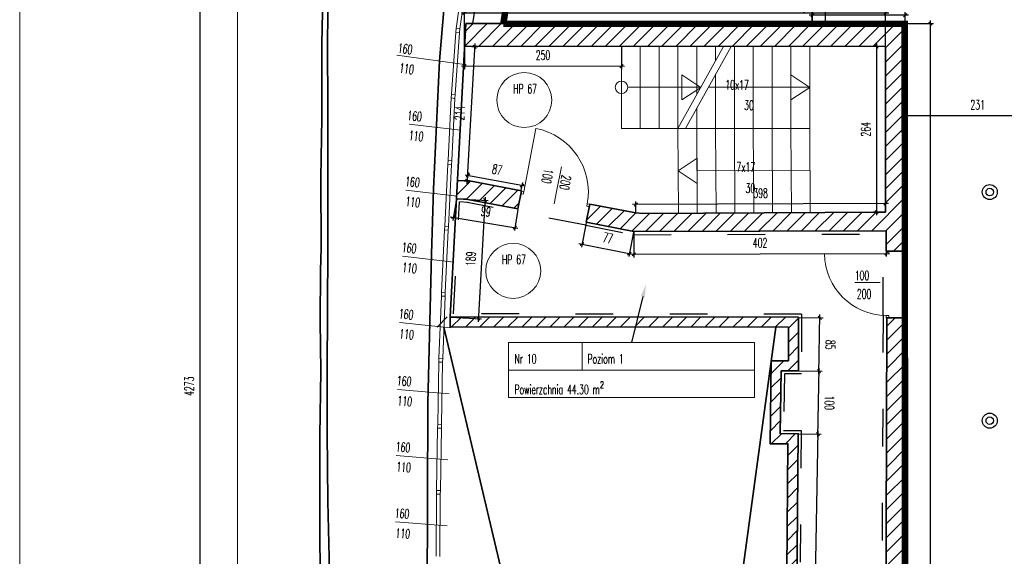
# Model space of a CAD drawing. Header units: millimetres. Extents: x 19887 to 192597, y -14203 to 39042.
# Tile 81 of 256: x 33942 to 36201, y -8652 to -7420. Entities that reach past the tile are written whole.
import ezdxf
from ezdxf import colors
from ezdxf.entities.mleader import LeaderData, LeaderLine
from ezdxf.math import Vec2, Vec3

# ---------------------------------------------------------------- set-up
doc = ezdxf.new("R2010")
doc.units = ezdxf.units.MM
doc.linetypes.add('ACAD_ISO03W100', pattern=[30, 12, -18])
doc.linetypes.add('DASHED2', pattern=[9.525, 6.35, -3.175])
doc.layers.get('Defpoints').update_dxf_attribs({"color": 4})
for name, color, linetype in [('A_DBA-RAMKI', 6, 'Continuous'), ('A_DBA_WPUSTY SAN', 150, 'Continuous'), ('Opis', 252, 'Continuous'), ('Sufit podwieszany', 252, 'Continuous'), ('Wymiarowanie', 3, 'Continuous'), ('Wypełnienie', 252, 'Continuous')]:
    doc.layers.add(name, color=color, linetype=linetype)
for name, color, linetype, lineweight in [('Basen_rzut_poziom_1_obrys', 252, 'Continuous', 35), ('Drzwi', 2, 'Continuous', 5), ('Kolobrzeg_rzut_hala_poziom_1', 252, 'Continuous', 35), ('Okna', 252, 'Continuous', 5), ('Schody', 252, 'Continuous', 5), ('Tabela', 1, 'Continuous', 0)]:
    doc.layers.add(name, color=color, linetype=linetype, lineweight=lineweight)
doc.styles.add('ROMANS', font='romans.shx', dxfattribs={"width": 0.6})
doc.styles.get("Standard").update_dxf_attribs({"font": 'arial.ttf'})
doc.dimstyles.new('000001FB70622F18', dxfattribs={"dimtxt": 20, "dimasz": 5, "dimexe": 5, "dimexo": 1, "dimgap": 20, "dimtad": 1, "dimtoh": 1, "dimdec": 0, "dimtxsty": 'Standard', "dimblk": 'OBLIQUE', "dimcen": 0, "dimdle": 5, "dimclrd": 252, "dimclre": 252, "dimclrt": 252, "dimadec": 0, "dimazin": 0, "dimtfac": 1, "dimtdec": 0, "dimtmove": 0, "dimatfit": 3, "dimldrblk": 'OBLIQUE', "dimfxl": 150, "dimfxlon": 1, "dimlwd": 25, "dimlwe": 25, "dimarcsym": 1})
pattern_1 = [(45, (-767.658, -5165.027), (-11.22532, 11.22532), [])]

# ---------------------------------------------------------------- blocks, each defined once
blk = doc.blocks.new('_Oblique')
at = {"color": 0, "linetype": 'ByBlock', "lineweight": -2}
blk.add_line((-0.5, -0.5), (0.5, 0.5), dxfattribs=at)
blk = doc.blocks.new('*D645')
at = {"layer": 'Defpoints', "color": 0}
for p in [(-189.6, -2122.3), (41.2, -2173.8), (-189.6, -2338.4)]:
    blk.add_point(p, dxfattribs=at)
at = {"layer": 'Wymiarowanie', "color": 252, "linetype": 'Continuous', "lineweight": 25}
for p, q in [((-189.6, -2272.3), (-189.6, -2117.3)), ((41.2, -2172.8), (41.2, -2117.3)), ((46.2, -2122.3), (-194.6, -2122.3))]:
    blk.add_line(p, q, dxfattribs=at)
at = {"layer": 'Wymiarowanie', "color": 252, "linetype": 'ByBlock', "lineweight": 25, "xscale": 5, "yscale": 5, "zscale": 5, "rotation": 180}
blk.add_blockref('_Oblique', (-189.6, -2122.3), dxfattribs=at)
at = {"layer": 'Wymiarowanie', "color": 252, "linetype": 'ByBlock', "lineweight": 25, "xscale": 5, "yscale": 5, "zscale": 5}
blk.add_blockref('_Oblique', (41.2, -2122.3), dxfattribs=at)
at = {"layer": 'Wymiarowanie', "color": 252, "insert": (-74.2, -2104.8), "char_height": 15, "attachment_point": 5, "style": 'ROMANS'}
blk.add_mtext('231', dxfattribs=at)
blk = doc.blocks.new('*D757')
at = {"layer": 'Defpoints', "color": 0}
for p in [(-360.4, -2629.1), (-328.6, -2629.7), (-363.9, -3067.5)]:
    blk.add_point(p, dxfattribs=at)
at = {"layer": 'Wymiarowanie', "color": 252, "linetype": 'Continuous', "lineweight": 25}
for p, q in [((-359.4, -2629.2), (-323.6, -2629.7)), ((-335.8, -3073), (-328.5, -2624.7)), ((-362.9, -3067.5), (-330.7, -3068.1))]:
    blk.add_line(p, q, dxfattribs=at)
at = {"layer": 'Wymiarowanie', "color": 252, "linetype": 'ByBlock', "lineweight": 25, "xscale": 5, "yscale": 5, "zscale": 5}
for p, rotation in [((-328.6, -2629.7), 89.07739313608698), ((-335.7, -3068), 269.077393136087)]:
    blk.add_blockref('_Oblique', p, dxfattribs=dict(at, rotation=rotation))
at = {"layer": 'Wymiarowanie', "color": 252, "insert": (-314.7, -2849.1), "char_height": 15, "attachment_point": 5, "rotation": 269.0774, "style": 'ROMANS'}
blk.add_mtext('438', dxfattribs=at)
blk = doc.blocks.new('*D759')
at = {"layer": 'Defpoints', "color": 0}
for p in [(-359.8, -2529), (-327, -2529.6), (-360.4, -2629.1)]:
    blk.add_point(p, dxfattribs=at)
at = {"layer": 'Wymiarowanie', "color": 252, "linetype": 'Continuous', "lineweight": 25}
for p, q in [((-328.7, -2634.6), (-326.9, -2524.6)), ((-358.8, -2529.1), (-322, -2529.7)), ((-359.4, -2629.2), (-323.6, -2629.7))]:
    blk.add_line(p, q, dxfattribs=at)
at = {"layer": 'Wymiarowanie', "color": 252, "linetype": 'ByBlock', "lineweight": 25, "xscale": 5, "yscale": 5, "zscale": 5}
for p, rotation in [((-327, -2529.6), 89.077393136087), ((-328.6, -2629.7), 269.077393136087)]:
    blk.add_blockref('_Oblique', p, dxfattribs=dict(at, rotation=rotation))
at = {"layer": 'Wymiarowanie', "color": 252, "insert": (-310.3, -2579.9), "char_height": 15, "attachment_point": 5, "rotation": 269.0774, "style": 'ROMANS'}
blk.add_mtext('100', dxfattribs=at)
blk = doc.blocks.new('*D760')
at = {"layer": 'Defpoints', "color": 0}
for p in [(-359.8, -2443.8), (-325.6, -2444.4), (-359.8, -2529)]:
    blk.add_point(p, dxfattribs=at)
at = {"layer": 'Wymiarowanie', "color": 252, "linetype": 'Continuous', "lineweight": 25}
for p, q in [((-358.8, -2443.8), (-320.6, -2444.4)), ((-327.1, -2534.6), (-325.6, -2439.4)), ((-358.8, -2529.1), (-322, -2529.7))]:
    blk.add_line(p, q, dxfattribs=at)
at = {"layer": 'Wymiarowanie', "color": 252, "linetype": 'ByBlock', "lineweight": 25, "xscale": 5, "yscale": 5, "zscale": 5}
for p, rotation in [((-325.6, -2444.4), 89.07739313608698), ((-327, -2529.6), 269.077393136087)]:
    blk.add_blockref('_Oblique', p, dxfattribs=dict(at, rotation=rotation))
at = {"layer": 'Wymiarowanie', "color": 252, "insert": (-308.8, -2487.3), "char_height": 15, "attachment_point": 5, "rotation": 269.0774, "style": 'ROMANS'}
blk.add_mtext('85', dxfattribs=at)
blk = doc.blocks.new('*D763')
at = {"layer": 'Defpoints', "color": 0}
for p in [(-904.7, -2254.5), (-915.1, -2443.2), (-869.7, -2445.7)]:
    blk.add_point(p, dxfattribs=at)
at = {"layer": 'Wymiarowanie', "color": 252, "linetype": 'Continuous', "lineweight": 25}
for p, q in [((-903.7, -2254.6), (-854.3, -2257.3)), ((-859, -2252.1), (-870, -2450.7)), ((-914.1, -2443.2), (-864.7, -2446))]:
    blk.add_line(p, q, dxfattribs=at)
at = {"layer": 'Wymiarowanie', "color": 252, "linetype": 'ByBlock', "lineweight": 25, "xscale": 5, "yscale": 5, "zscale": 5}
for p, rotation in [((-859.3, -2257), 86.83890435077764), ((-869.7, -2445.7), 266.8389043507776)]:
    blk.add_blockref('_Oblique', p, dxfattribs=dict(at, rotation=rotation))
at = {"layer": 'Wymiarowanie', "color": 252, "insert": (-881.9, -2350.4), "char_height": 15, "attachment_point": 5, "rotation": 86.8389, "style": 'ROMANS'}
blk.add_mtext('189', dxfattribs=at)
blk = doc.blocks.new('*D761')
at = {"layer": 'Defpoints', "color": 0}
for p in [(-904.7, -2254.5), (-806.6, -2270.8), (-811.6, -2300.5)]:
    blk.add_point(p, dxfattribs=at)
at = {"layer": 'Wymiarowanie', "color": 252, "linetype": 'Continuous', "lineweight": 25}
for p, q in [((-904.8, -2255.5), (-910.4, -2289.2)), ((-806.8, -2271.8), (-812.4, -2305.5)), ((-914.5, -2283.4), (-806.6, -2301.4))]:
    blk.add_line(p, q, dxfattribs=at)
at = {"layer": 'Wymiarowanie', "color": 252, "linetype": 'ByBlock', "lineweight": 25, "xscale": 5, "yscale": 5, "zscale": 5}
for p, rotation in [((-909.6, -2284.2), 170.5601139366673), ((-811.6, -2300.5), 350.5601139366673)]:
    blk.add_blockref('_Oblique', p, dxfattribs=dict(at, rotation=rotation))
at = {"layer": 'Wymiarowanie', "color": 252, "insert": (-857.7, -2275.1), "char_height": 15, "attachment_point": 5, "rotation": 350.5601, "style": 'ROMANS'}
blk.add_mtext('99', dxfattribs=at)
blk = doc.blocks.new('*D740')
at = {"layer": 'Defpoints', "color": 0}
for p in [(-697.7, -2292), (-622.1, -2307), (-629, -2342)]:
    blk.add_point(p, dxfattribs=at)
at = {"layer": 'Wymiarowanie', "color": 252, "linetype": 'Continuous', "lineweight": 25}
for p, q in [((-697.9, -2293), (-705.6, -2331.9)), ((-622.3, -2308), (-630, -2346.9)), ((-709.6, -2326), (-624.1, -2342.9))]:
    blk.add_line(p, q, dxfattribs=at)
at = {"layer": 'Wymiarowanie', "color": 252, "linetype": 'ByBlock', "lineweight": 25, "xscale": 5, "yscale": 5, "zscale": 5}
for p, rotation in [((-704.7, -2327), 168.7785241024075), ((-629, -2342), 348.7785241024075)]:
    blk.add_blockref('_Oblique', p, dxfattribs=dict(at, rotation=rotation))
at = {"layer": 'Wymiarowanie', "color": 252, "insert": (-663.4, -2317.3), "char_height": 15, "attachment_point": 5, "rotation": 348.7785, "style": 'ROMANS'}
blk.add_mtext('77', dxfattribs=at)
blk = doc.blocks.new('*D741')
at = {"layer": 'Defpoints', "color": 0}
for p in [(-219.9, -2305.7), (-622.1, -2307), (-219.8, -2341.8)]:
    blk.add_point(p, dxfattribs=at)
at = {"layer": 'Wymiarowanie', "color": 252, "linetype": 'Continuous', "lineweight": 25}
for p, q in [((-622.1, -2308), (-622, -2348.1)), ((-219.9, -2306.7), (-219.8, -2346.8)), ((-627, -2343.2), (-214.8, -2341.8))]:
    blk.add_line(p, q, dxfattribs=at)
at = {"layer": 'Wymiarowanie', "color": 252, "linetype": 'ByBlock', "lineweight": 25, "xscale": 5, "yscale": 5, "zscale": 5}
for p, rotation in [((-622, -2343.1), 180.1951234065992), ((-219.8, -2341.8), 0.1951234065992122)]:
    blk.add_blockref('_Oblique', p, dxfattribs=dict(at, rotation=rotation))
at = {"layer": 'Wymiarowanie', "color": 252, "insert": (-420.9, -2325), "char_height": 15, "attachment_point": 5, "rotation": 0.1951, "style": 'ROMANS'}
blk.add_mtext('402', dxfattribs=at)
blk = doc.blocks.new('*D762')
at = {"layer": 'Defpoints', "color": 0}
for p in [(-618.9, -2263.8), (-618.9, -2277.3), (-220.9, -2275.9)]:
    blk.add_point(p, dxfattribs=at)
at = {"layer": 'Wymiarowanie', "color": 252, "linetype": 'Continuous', "lineweight": 25}
for p, q in [((-618.9, -2276.3), (-619, -2258.8)), ((-220.9, -2274.9), (-221, -2257.3)), ((-216, -2262.3), (-623.9, -2263.8))]:
    blk.add_line(p, q, dxfattribs=at)
at = {"layer": 'Wymiarowanie', "color": 252, "linetype": 'ByBlock', "lineweight": 25, "xscale": 5, "yscale": 5, "zscale": 5}
for p, rotation in [((-618.9, -2263.8), 180.2088548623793), ((-221, -2262.3), 0.2088548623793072)]:
    blk.add_blockref('_Oblique', p, dxfattribs=dict(at, rotation=rotation))
at = {"layer": 'Wymiarowanie', "color": 252, "insert": (-420, -2245.6), "char_height": 15, "attachment_point": 5, "rotation": 0.2089, "style": 'ROMANS'}
blk.add_mtext('398', dxfattribs=at)
blk = doc.blocks.new('*D767')
at = {"layer": 'Defpoints', "color": 0}
for p in [(-235, -2012), (-220.9, -2012), (-220.9, -2275.9)]:
    blk.add_point(p, dxfattribs=at)
at = {"layer": 'Wymiarowanie', "color": 252, "linetype": 'Continuous', "lineweight": 25}
for p, q in [((-235, -2280.9), (-235, -2007)), ((-221.9, -2012), (-240, -2012)), ((-221.9, -2275.9), (-240, -2275.9))]:
    blk.add_line(p, q, dxfattribs=at)
at = {"layer": 'Wymiarowanie', "color": 252, "linetype": 'ByBlock', "lineweight": 25, "xscale": 5, "yscale": 5, "zscale": 5}
for p, rotation in [((-235, -2012), 90), ((-235, -2275.9), 270)]:
    blk.add_blockref('_Oblique', p, dxfattribs=dict(at, rotation=rotation))
at = {"layer": 'Wymiarowanie', "color": 252, "insert": (-252.5, -2143.9), "char_height": 15, "attachment_point": 5, "rotation": 90, "style": 'ROMANS'}
blk.add_mtext('264', dxfattribs=at)
blk = doc.blocks.new('*D764')
at = {"layer": 'Defpoints', "color": 0}
for p in [(-891.8, -2011.3), (-641.7, -2011.6), (-641.7, -2043.3)]:
    blk.add_point(p, dxfattribs=at)
at = {"layer": 'Wymiarowanie', "color": 252, "linetype": 'Continuous', "lineweight": 25}
for p, q in [((-891.8, -2012.3), (-891.8, -2048)), ((-641.7, -2012.6), (-641.7, -2048.3)), ((-896.8, -2043), (-636.7, -2043.3))]:
    blk.add_line(p, q, dxfattribs=at)
at = {"layer": 'Wymiarowanie', "color": 252, "linetype": 'ByBlock', "lineweight": 25, "xscale": 5, "yscale": 5, "zscale": 5}
for p, rotation in [((-891.8, -2043), 179.9330734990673), ((-641.7, -2043.3), 359.9330734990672)]:
    blk.add_blockref('_Oblique', p, dxfattribs=dict(at, rotation=rotation))
at = {"layer": 'Wymiarowanie', "color": 252, "insert": (-766.7, -2025.7), "char_height": 15, "attachment_point": 5, "rotation": 359.9331, "style": 'ROMANS'}
blk.add_mtext('250', dxfattribs=at)
blk = doc.blocks.new('*D770')
at = {"layer": 'Defpoints', "color": 0}
for p in [(-890.9, -2011.3), (-903.1, -2225.3), (-888, -2226.1)]:
    blk.add_point(p, dxfattribs=at)
at = {"layer": 'Wymiarowanie', "color": 252, "linetype": 'Continuous', "lineweight": 25}
for p, q in [((-875.5, -2007.2), (-888.3, -2231.1)), ((-889.9, -2011.4), (-870.8, -2012.5)), ((-902.1, -2225.3), (-883, -2226.4))]:
    blk.add_line(p, q, dxfattribs=at)
at = {"layer": 'Wymiarowanie', "color": 252, "linetype": 'ByBlock', "lineweight": 25, "xscale": 5, "yscale": 5, "zscale": 5}
for p, rotation in [((-875.8, -2012.2), 86.73520550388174), ((-888, -2226.1), 266.7352055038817)]:
    blk.add_blockref('_Oblique', p, dxfattribs=dict(at, rotation=rotation))
at = {"layer": 'Wymiarowanie', "color": 252, "insert": (-899.4, -2118.2), "char_height": 15, "attachment_point": 5, "rotation": 86.7352, "style": 'ROMANS'}
blk.add_mtext('214', dxfattribs=at)
blk = doc.blocks.new('*D768')
at = {"layer": 'Defpoints', "color": 0}
for p in [(-887.6, -2226.1), (-801.6, -2242.1), (-800, -2233.4)]:
    blk.add_point(p, dxfattribs=at)
at = {"layer": 'Wymiarowanie', "color": 252, "linetype": 'Continuous', "lineweight": 25}
for p, q in [((-891, -2216.6), (-795.1, -2234.3)), ((-887.5, -2225.1), (-885.1, -2212.6)), ((-801.4, -2241.1), (-799.1, -2228.5))]:
    blk.add_line(p, q, dxfattribs=at)
at = {"layer": 'Wymiarowanie', "color": 252, "linetype": 'ByBlock', "lineweight": 25, "xscale": 5, "yscale": 5, "zscale": 5}
for p, rotation in [((-886, -2217.5), 169.5119640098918), ((-800, -2233.4), 349.5119640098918)]:
    blk.add_blockref('_Oblique', p, dxfattribs=dict(at, rotation=rotation))
at = {"layer": 'Wymiarowanie', "color": 252, "insert": (-839.8, -2208.2), "char_height": 15, "attachment_point": 5, "rotation": 349.512, "style": 'ROMANS'}
blk.add_mtext('87', dxfattribs=at)
blk = doc.blocks.new('*D772')
at = {"layer": 'Defpoints', "color": 0}
for p in [(-337.6, -1961.9), (-337.6, -1975.4), (-189.6, -1975.4)]:
    blk.add_point(p, dxfattribs=at)
at = {"layer": 'Wymiarowanie', "color": 252, "linetype": 'Continuous', "lineweight": 25}
for p, q in [((-337.6, -1974.4), (-337.6, -1956.9)), ((-189.6, -1974.4), (-189.6, -1956.9)), ((-184.6, -1961.9), (-342.6, -1961.9))]:
    blk.add_line(p, q, dxfattribs=at)
at = {"layer": 'Wymiarowanie', "color": 252, "linetype": 'ByBlock', "lineweight": 25, "xscale": 5, "yscale": 5, "zscale": 5, "rotation": 180}
blk.add_blockref('_Oblique', (-337.6, -1961.9), dxfattribs=at)
at = {"layer": 'Wymiarowanie', "color": 252, "linetype": 'ByBlock', "lineweight": 25, "xscale": 5, "yscale": 5, "zscale": 5}
blk.add_blockref('_Oblique', (-189.6, -1961.9), dxfattribs=at)
at = {"layer": 'Wymiarowanie', "color": 252, "insert": (-263.6, -1944.4), "char_height": 15, "attachment_point": 5, "style": 'ROMANS'}
blk.add_mtext('148', dxfattribs=at)
blk = doc.blocks.new('*D769')
at = {"layer": 'Defpoints', "color": 0}
for p in [(-336.9, -1672.3), (-336.9, -1975.4), (-317.3, -1975.4)]:
    blk.add_point(p, dxfattribs=at)
at = {"layer": 'Wymiarowanie', "color": 252, "linetype": 'Continuous', "lineweight": 25}
for p, q in [((-335.9, -1672.3), (-312.3, -1672.3)), ((-317.3, -1667.3), (-317.3, -1980.4)), ((-335.9, -1975.4), (-312.3, -1975.4))]:
    blk.add_line(p, q, dxfattribs=at)
at = {"layer": 'Wymiarowanie', "color": 252, "linetype": 'ByBlock', "lineweight": 25, "xscale": 5, "yscale": 5, "zscale": 5}
for p, rotation in [((-317.3, -1672.3), 90), ((-317.3, -1975.4), 270)]:
    blk.add_blockref('_Oblique', p, dxfattribs=dict(at, rotation=rotation))
at = {"layer": 'Wymiarowanie', "color": 252, "insert": (-334.8, -1823.8), "char_height": 15, "attachment_point": 5, "rotation": 90, "style": 'ROMANS'}
blk.add_mtext('303', dxfattribs=at)
blk = doc.blocks.new('*D778')
at = {"layer": 'Defpoints', "color": 0}
for p in [(-1313, -417.2), (-336.9, -417.2), (-706.6, -4690.1)]:
    blk.add_point(p, dxfattribs=at)
at = {"layer": 'Wymiarowanie', "color": 252, "linetype": 'Continuous', "lineweight": 25}
for p, q in [((-1163, -417.2), (-1318, -417.2)), ((-1313, -4695.1), (-1313, -412.2)), ((-1163, -4690.1), (-1318, -4690.1))]:
    blk.add_line(p, q, dxfattribs=at)
at = {"layer": 'Wymiarowanie', "color": 252, "linetype": 'ByBlock', "lineweight": 25, "xscale": 5, "yscale": 5, "zscale": 5}
for p, rotation in [((-1313, -417.2), 90.00000000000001), ((-1313, -4690.1), 270)]:
    blk.add_blockref('_Oblique', p, dxfattribs=dict(at, rotation=rotation))
at = {"layer": 'Wymiarowanie', "color": 252, "insert": (-1330.5, -2553.6), "char_height": 15, "attachment_point": 5, "rotation": 90, "style": 'ROMANS'}
blk.add_mtext('4273', dxfattribs=at)
blk = doc.blocks.new('*D1013')
at = {"layer": 'Defpoints', "color": 0}
for p in [(-189.6, -1975.4), (-149.5, -1975.4), (-188.6, -3790.9)]:
    blk.add_point(p, dxfattribs=at)
at = {"layer": 'Wymiarowanie', "color": 252, "linetype": 'Continuous', "lineweight": 25}
for p, q in [((-188.6, -1975.4), (-144.5, -1975.4)), ((-149.5, -3795.9), (-149.5, -1970.4)), ((-187.6, -3790.9), (-144.5, -3790.9))]:
    blk.add_line(p, q, dxfattribs=at)
at = {"layer": 'Wymiarowanie', "color": 252, "linetype": 'ByBlock', "lineweight": 25, "xscale": 5, "yscale": 5, "zscale": 5}
for p, rotation in [((-149.5, -1975.4), 90.00000000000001), ((-149.5, -3790.9), 270)]:
    blk.add_blockref('_Oblique', p, dxfattribs=dict(at, rotation=rotation))
at = {"layer": 'Wymiarowanie', "color": 252, "insert": (-167, -2883.1), "char_height": 15, "attachment_point": 5, "rotation": 90, "style": 'ROMANS'}
blk.add_mtext('1815', dxfattribs=at)
blk = doc.blocks.new('*D1018')
at = {"layer": 'Defpoints', "color": 0}
for p in [(-220.9, -1958.4), (-891.8, -2011.3), (-220.9, -2012)]:
    blk.add_point(p, dxfattribs=at)
at = {"layer": 'Wymiarowanie', "color": 252, "linetype": 'Continuous', "lineweight": 25}
for p, q in [((-896.8, -1958.4), (-215.9, -1958.4)), ((-891.8, -2010.3), (-891.8, -1953.4)), ((-220.9, -2011), (-220.9, -1953.4))]:
    blk.add_line(p, q, dxfattribs=at)
at = {"layer": 'Wymiarowanie', "color": 252, "linetype": 'ByBlock', "lineweight": 25, "xscale": 5, "yscale": 5, "zscale": 5, "rotation": 180}
blk.add_blockref('_Oblique', (-891.8, -1958.4), dxfattribs=at)
at = {"layer": 'Wymiarowanie', "color": 252, "linetype": 'ByBlock', "lineweight": 25, "xscale": 5, "yscale": 5, "zscale": 5}
blk.add_blockref('_Oblique', (-220.9, -1958.4), dxfattribs=at)
at = {"layer": 'Wymiarowanie', "color": 252, "insert": (-556.3, -1940.9), "char_height": 15, "attachment_point": 5, "style": 'ROMANS'}
blk.add_mtext('671', dxfattribs=at)
blk = doc.blocks.new('A$C13c2e902')
at = {"layer": 'Kolobrzeg_rzut_hala_poziom_1'}
blk.add_line((99, 165, 0), (99, 5, 0), dxfattribs=at)
at = {"layer": 'Kolobrzeg_rzut_hala_poziom_1', "elevation": 0}
for points in [[(5648, 159), (99, 165), (348, 4843)], [(5488, -1), (99, 5), (99, 5)]]:
    blk.add_lwpolyline(points, dxfattribs=at)
blk = doc.blocks.new('G$CC7950608')
at = {"layer": 'A_DBA_WPUSTY SAN'}
for radius in [19.2, 9.6]:
    blk.add_circle((0, 0), radius, dxfattribs=at)
blk = doc.blocks.new('G$CF5E15B28')
at = {"layer": 'Wypełnienie'}
h = blk.add_hatch(dxfattribs=at)
h.set_pattern_fill('ANSI31', color=253, scale=5, angle=90)
h.set_pattern_definition(pattern_1)
h.paths.add_polyline_path([(-189.6, -1975.4), (-889.9, -1975.4), (-891.8, -2011.3), (-220.9, -2012), (-220.9, -2275.9), (-607.9, -2278), (-618.9, -2277.3), (-692.3, -2263.3), (-697.7, -2292), (-622.1, -2307), (-219.9, -2305.6), (-219.9, -2338.4), (-189.6, -2338.4)])
h.paths.add_polyline_path([(-801.1, -2242.1), (-883.6, -2226.3), (-903.2, -2225.3), (-904.7, -2254.5), (-886.4, -2255.6), (-806.6, -2270.8)])
h = blk.add_hatch(dxfattribs=at)
h.set_pattern_fill('ANSI31', color=253, scale=5, angle=90)
h.set_pattern_definition(pattern_1)
h.paths.add_polyline_path([(-391.3, -3066.9), (-363.9, -3067.5), (-360.4, -2629.1), (-388.6, -2629.2), (-387.2, -2529), (-360, -2529), (-359.8, -2443.8), (-939.8, -2443.1), (-939.9, -2459.2), (-375.8, -2459.5), (-375.8, -2513), (-403, -2513), (-404.8, -2645.3), (-376.6, -2645.2), (-379.8, -3051.2), (-407.1, -3050.6), (-408.9, -3183.8), (-381.5, -3183.8), (-382.7, -3317.1), (-412.6, -3316.2), (-413.3, -3383), (-397.3, -3383.2), (-396.8, -3332.7), (-366.8, -3333.6), (-365.3, -3167.8), (-392.6, -3167.8)])
h = blk.add_hatch(dxfattribs=at)
h.set_pattern_fill('ANSI31', color=253, scale=5, angle=90)
h.set_pattern_definition([(45, (-31599.654, -23084.227), (-11.22532, 11.22532), [])])
h.paths.add_polyline_path([(-218.9, -2444.5), (-225.5, -4520.9), (-192.6, -4522.4), (-189.6, -3819.9), (80.7, -3819.9), (80.7, -3790.8), (-188.6, -3790.9), (-188.6, -2444.5)])
at = {"layer": 'Basen_rzut_poziom_1_obrys', "color": 253}
for p, q in [((-400.4, -4674.2, 0), (-924.7, -2459.4, 0)), ((-696.3, -4652.1, 0), (-395.6, -2459.5, 0))]:
    blk.add_line(p, q, dxfattribs=at)
at = {"layer": 'Basen_rzut_poziom_1_obrys', "color": 253, "lineweight": -3, "elevation": 0}
blk.add_lwpolyline([(-305.4, -436.4), (-361.3, -517.5), (-417.7, -606.7), (-470.9, -697.3), (-516, -791.5), (-562.7, -886), (-606.2, -980.9), (-646.7, -1077.6), (-684.3, -1175.3), (-720.6, -1273.7), (-756.8, -1375.2), (-784.8, -1477.3), (-810, -1580.3), (-829.7, -1678), (-847.6, -1781), (-864.5, -1885), (-879.3, -1975.4)], dxfattribs=at)
at = {"layer": 'Basen_rzut_poziom_1_obrys', "color": 253, "elevation": 0}
for points in [[(-351.1, -1959), (-351.1, -1959), (-351.1, -1686.3), (-444.7, -1686.4), (-444.7, -1676.7), (-441.7, -1676.7), (-441.7, -1672.9), (-336.9, -1672.3), (-337.6, -1975.4), (-189.6, -1975.4)], [(-1098.4, -3664.3), (-1114.2, -3517.9), (-1121.1, -3458.5), (-1120.9, -3320.8), (-1121.4, -3189.6), (-1121.9, -3055.8), (-1121.6, -2965.8), (-1121, -2895.8), (-1122.3, -2793.4), (-1122.1, -2632.8), (-1120.6, -2529.3), (-1121.8, -2449.6), (-1121.2, -2369), (-1120.4, -2333.5), (-1120.8, -2221.3), (-1119.3, -2125.6), (-1119.3, -2007.7), (-1117.1, -1905.7)], [(-941, -2239), (-931.8, -2034.6), (-924.9, -1953.5), (-892.3, -1747.2)], [(-1106.1, -3459.8), (-1106.6, -3323), (-1106.6, -3209), (-1106.6, -3040), (-1105.6, -2893.7), (-1109.6, -2737), (-1110.5, -2627.7), (-1110.5, -2529.4), (-1110, -2432.4), (-1109.6, -2330.7), (-1109.6, -2227.4), (-1109.7, -2156.2), (-1109.7, -2090.2), (-1109.9, -2027.3), (-1109.5, -1941.1), (-1108.6, -1913.2), (-1105.8, -1892.4), (-1102.1, -1871.4)], [(-821, -1930.8), (-829.2, -1975.4)], [(-914.7, -2442.9), (-889.9, -1975.4)], [(-337.6, -1975.4), (-889.9, -1975.4)], [(-219.9, -2338.4), (-189.6, -2338.4), (-189.6, -2338.4), (-189.6, -1975.4)], [(-891.8, -2011.3), (-891.8, -2011.3), (-220.9, -2012)], [(-220.9, -2275.9), (-220.9, -2012)], [(-883.6, -2226.3), (-903.1, -2225.3)], [(-801.2, -2242.1), (-883.6, -2226.3)], [(-706.6, -4690.1), (-825.2, -4282.3), (-869.4, -4118.4), (-895, -3986.9), (-914.3, -3873.6), (-939.7, -3645.2), (-947.6, -3496.5), (-949.4, -3386.6), (-950.2, -3213.9), (-951.2, -2889.3), (-950.3, -2580.4), (-944.5, -2342.8), (-941, -2239), (-941, -2239)], [(-806.6, -2270.8), (-801.2, -2242.1)], [(-886.7, -2255.5), (-904.7, -2254.5)], [(-806.6, -2270.8), (-886.4, -2255.6)], [(-697.7, -2292), (-692.3, -2263.3)], [(-220.9, -2275.9), (-607.9, -2278), (-618.9, -2277.3), (-692.3, -2263.3)], [(-697.7, -2292), (-622.1, -2307), (-219.9, -2305.7)], [(-224.9, -2305.7), (-224.9, -2305.6)], [(-219.9, -2338.4), (-219.9, -2305.6)], [(-219.9, -2310.7), (-219.9, -2310.7)], [(-359.8, -2443.8), (-359.8, -2529), (-387.2, -2529), (-388.6, -2629.2), (-360.4, -2629.1), (-363.9, -3067.5), (-391.3, -3066.9), (-392.6, -3167.8), (-365.3, -3167.8), (-366.8, -3333.6), (-396.8, -3332.7), (-397.8, -3433.7), (-368, -3433.4), (-374.3, -3865.4), (-402, -3864.7), (-403.4, -3966), (-374.8, -3966), (-380.3, -4356.4), (-408.3, -4356), (-409.3, -4456.7), (-381.8, -4456.7), (-384.6, -4630.4)], [(289.9, -3790.8), (-188.6, -3790.9), (-188.6, -2444.5), (-218.9, -2444.5), (-225.5, -4520.9)], [(-375.8, -2459.5), (-375.8, -2513), (-403, -2513), (-404.8, -2645.3), (-376.6, -2645.2), (-379.8, -3051.2), (-407.1, -3050.6), (-408.9, -3183.8), (-381.5, -3183.8), (-382.7, -3317.1), (-412.6, -3316.2), (-413.9, -3449.9), (-384.3, -3449.6), (-390, -3849), (-417.7, -3848.3), (-419.6, -3982), (-391, -3982), (-396.1, -4340.2), (-424.1, -4339.8), (-425.4, -4472.6), (-398, -4472.7), (-400.4, -4674.2)]]:
    blk.add_lwpolyline(points, dxfattribs=at)
at = {"layer": 'Drzwi', "color": 253, "elevation": 0}
for points in [[(-797.4, -2243.6), (-778.4, -2142.4)], [(-745, -2243.2), (-737.4, -2204)], [(-745, -2243.2), (-748.7, -2262.9)], [(-318, -2342.4), (-219.9, -2342.4)], [(-229.7, -2388.4), (-269.7, -2388.4)]]:
    blk.add_lwpolyline(points, dxfattribs=at)
for points in [[(-801.4, -2242.8), (-797.4, -2243.6), (-798.2, -2247.5), (-802.1, -2246.7)], [(-696.3, -2262.6), (-692.3, -2263.3), (-693.1, -2267.2), (-697, -2266.5)], [(-219.9, -2338.4), (-215.9, -2338.4), (-215.9, -2342.4), (-219.9, -2342.4)], [(-219.9, -2440.5), (-215.9, -2440.5), (-215.9, -2444.5), (-219.9, -2444.5)]]:
    blk.add_lwpolyline(points, close=True, dxfattribs=at)
at = {"layer": 'Drzwi', "color": 253}
for centre, radius, start, end in [((-797.4, -2243.6, 0), 102.9, 349.3601, 79.3601), ((-219.9, -2342.4, 0), 98.1, 180, 270)]:
    blk.add_arc(centre, radius, start, end, dxfattribs=at)
at = {"layer": 'Okna', "color": 253, "elevation": 0}
for points in [[(-905.2, -1983), (-891.5, -1884.3)], [(-899.2, -1983.7), (-885.6, -1885.3)], [(-912.4, -2088.1), (-905.8, -1989)], [(-906.5, -2088.7), (-899.8, -1989.6)], [(-999.6, -2025.7), (-892, -2040.4)], [(-917.8, -2193), (-913, -2094)], [(-911.8, -2193.8), (-907.1, -2094.6)], [(-980.2, -2135.6), (-898.3, -2145.2)], [(-923, -2298.2), (-918.3, -2199.3)], [(-917.1, -2299), (-912.3, -2199.8)], [(-985.5, -2240.8), (-903.5, -2250.4)], [(-928.3, -2403.8), (-923.6, -2304.4)], [(-922.4, -2404.1), (-917.6, -2304.9)], [(-990.7, -2345.9), (-908.8, -2355.5)], [(-932.5, -2509), (-928.7, -2409.8)], [(-926.5, -2509.3), (-922.7, -2410.1)], [(-995.5, -2451.8), (-913.5, -2460.6)], [(-934.4, -2614), (-932.8, -2515)], [(-928.4, -2614.5), (-926.9, -2515.3)], [(-998.6, -2558.6), (-916.4, -2565.5)], [(-936.2, -2719.5), (-934.7, -2620.2)], [(-930.2, -2719.8), (-928.7, -2620.5)], [(-1000.5, -2663.9), (-918.3, -2670.8)], [(-937.1, -2824.5), (-936.5, -2725.5)], [(-931.2, -2825.1), (-930.5, -2725.8)], [(-1001.9, -2769.8), (-919.6, -2776)]]:
    blk.add_lwpolyline(points, dxfattribs=at)
at = {"layer": 'Okna', "color": 253, "extrusion": (1.81926e-07, 2.42233e-08, 1), "elevation": 0}
for points in [[(-905.2, -1983), (-899.2, -1983.7), (-899.8, -1989.6), (-905.8, -1989)], [(-912.4, -2088.1), (-906.5, -2088.7), (-907.1, -2094.6), (-913, -2094)]]:
    blk.add_lwpolyline(points, close=True, dxfattribs=at)
at = {"layer": 'Okna', "color": 253, "extrusion": (1.81438e-07, 2.76386e-08, 1), "elevation": 0}
for points in [[(-917.8, -2193.3), (-911.8, -2193.8), (-912.3, -2199.8), (-918.3, -2199.3)], [(-923.1, -2298.4), (-917.1, -2299), (-917.6, -2304.9), (-923.6, -2304.4)]]:
    blk.add_lwpolyline(points, close=True, dxfattribs=at)
at = {"layer": 'Okna', "color": 253, "extrusion": (1.80447e-07, 3.35043e-08, 1), "elevation": 0}
for points in [[(-928.3, -2403.8), (-922.4, -2404.1), (-922.7, -2410.1), (-928.7, -2409.8)], [(-932.5, -2509), (-926.5, -2509.3), (-926.9, -2515.3), (-932.8, -2515)], [(-934.4, -2614.2), (-928.4, -2614.5), (-928.7, -2620.5), (-934.7, -2620.2)]]:
    blk.add_lwpolyline(points, close=True, dxfattribs=at)
at = {"layer": 'Okna', "color": 253, "extrusion": (1.80145e-07, 3.50945e-08, 1), "elevation": 0}
blk.add_lwpolyline([(-936.2, -2719.5), (-930.2, -2719.8), (-930.5, -2725.8), (-936.5, -2725.5)], close=True, dxfattribs=at)
at = {"layer": 'Okna', "color": 253}
for centre in [(-796.5, -2097.3, 0), (-814.2, -2369.6, 0)]:
    blk.add_circle(centre, 43.8, dxfattribs=at)
at = {"layer": 'Opis', "color": 253, "elevation": 0}
blk.add_lwpolyline([(-801.2, -2242.1), (-802, -2246.1)], dxfattribs=at)
at = {"layer": 'Schody', "color": 253}
for p, q in [((-551.7, -2142.4, 0), (-479, -2011.7, 0)), ((-539.8, -2142.4, 0), (-467, -2011.7, 0)), ((-551.7, -2142.4, 0), (-550.9, -2276.5, 0)), ((-521.7, -2142.9, 0), (-520.9, -2277, 0)), ((-491.7, -2142.4, 0), (-490.9, -2276.5, 0)), ((-461.7, -2142.4, 0), (-460.9, -2276.5, 0)), ((-431.7, -2142.4, 0), (-430.9, -2276.5, 0)), ((-401.7, -2142.4, 0), (-400.9, -2276.5, 0)), ((-371.7, -2142.4, 0), (-370.9, -2276.5, 0)), ((-341.7, -2142.4, 0), (-340.9, -2276.5, 0)), ((-521.3, -2210.3, 0), (-341.3, -2209.5, 0))]:
    blk.add_line(p, q, dxfattribs=at)
at = {"layer": 'Schody', "color": 253, "elevation": 0}
for points in [[(-641.7, -2011.6), (-641.7, -2142.4)], [(-611.7, -2011.6), (-611.7, -2142.4)], [(-581.7, -2011.6), (-581.7, -2142.4)], [(-551.7, -2011.7), (-551.7, -2142.4)], [(-521.7, -2011.7), (-521.7, -2088.5)], [(-491.7, -2011.7), (-491.7, -2034.6)], [(-461.7, -2011.8), (-461.7, -2142.4)], [(-431.7, -2011.8), (-431.7, -2142.4)], [(-401.7, -2011.8), (-401.7, -2142.4)], [(-371.7, -2011.9), (-371.7, -2142.4)], [(-341.7, -2011.9), (-341.7, -2142.4)], [(-545.3, -2077), (-545.3, -2057), (-515.3, -2077.2)], [(-491.7, -2056), (-491.7, -2142.4)], [(-371.7, -2077), (-371.7, -2057), (-341.7, -2077.2)], [(-631.7, -2077), (-515.3, -2077)], [(-545.3, -2077.2), (-545.3, -2097.2), (-515.3, -2077.2)], [(-503.4, -2077), (-341.7, -2077)], [(-371.7, -2077.2), (-371.7, -2097.2), (-341.7, -2077.2)], [(-521.7, -2109.9), (-521.7, -2142.4)], [(-341.7, -2142.4), (-641.7, -2142.4)], [(-521.3, -2210.1), (-521.3, -2190.1), (-551.3, -2210.1)], [(-521.3, -2210.3), (-521.3, -2230.3), (-551.3, -2210.1)]]:
    blk.add_lwpolyline(points, dxfattribs=at)
at = {"layer": 'Schody', "color": 253}
blk.add_circle((-641.7, -2077, 0), 10, dxfattribs=at)
at = {"layer": 'Sufit podwieszany', "color": 253, "linetype": 'ACAD_ISO03W100', "ltscale": 5, "elevation": 0}
for points in [[(-354.8, -2438.8), (-909.5, -2438.2), (-900, -2259.8)], [(-886.6, -2260.5), (-900, -2259.8)], [(-698.7, -2296.9), (-887.3, -2260.5)], [(-698.7, -2296.9), (-622.6, -2312), (-224.9, -2310.7)], [(-224.8, -2439.5), (-224.9, -2310.7)], [(-354.8, -2438.8), (-354.8, -2534), (-382.2, -2534), (-383.5, -2624.2), (-355.4, -2624.1), (-359, -3072.6), (-386.4, -3072), (-387.6, -3162.8), (-360.3, -3162.8), (-361.9, -3338.7), (-391.8, -3337.8), (-392.7, -3428.6), (-363, -3428.3), (-369.3, -3870.6), (-397, -3869.8), (-398.3, -3961), (-369.7, -3961), (-375.4, -4361.5), (-403.3, -4361.1), (-404.2, -4451.7), (-376.7, -4451.7), (-379.5, -4625.5)], [(-224.8, -2439.5), (-233.8, -4524.8)]]:
    blk.add_lwpolyline(points, dxfattribs=at)
at = {"layer": 'Tabela', "color": 253, "elevation": 0}
blk.add_lwpolyline([(-821.8, -2483.6), (-429.9, -2483.6), (-429.9, -2571.7), (-821.8, -2571.7)], close=True, dxfattribs=at)
for points in [[(-704.2, -2483.6), (-704.2, -2527.7)], [(-821.8, -2527.7), (-429.9, -2527.7)]]:
    blk.add_lwpolyline(points, dxfattribs=at)
at = {"layer": 'Wypełnienie', "color": 253, "xscale": 0.1, "yscale": 0.1, "zscale": 0.1}
blk.add_blockref('A$C13c2e902', (-924.6, -2459.4, 0), dxfattribs=at)
at = {"layer": 'Drzwi', "color": 253, "char_height": 15, "width": 190.296, "attachment_point": 7, "rotation": 259.1021, "style": 'ROMANS'}
for s, insert in [('100', (-764.8, -2206, 0)), ('200', (-736.3, -2216.1, 0))]:
    blk.add_mtext(s, dxfattribs=dict(at, insert=insert))
at = {"layer": 'Drzwi', "color": 253, "char_height": 15, "width": 190.296, "attachment_point": 1, "style": 'ROMANS'}
for s, insert in [('100', (-270, -2369.3, 0)), ('200', (-266.7, -2399, 0))]:
    blk.add_mtext(s, dxfattribs=dict(at, insert=insert))
at = {"layer": 'Okna', "color": 253, "char_height": 15, "width": 335.754, "attachment_point": 1, "style": 'ROMANS'}
for s, insert, rotation in [('160', (-996.7, -2006.5, 0), 352.2446), ('110', (-994.4, -2038.4, 0), 352.2446), ('160', (-981.9, -2114, 0), 353.3216), ('110', (-979.4, -2145.8, 0), 353.3216), ('160', (-985.3, -2219.1, 0), 353.3216), ('110', (-984.7, -2251, 0), 353.3216), ('160', (-990.5, -2324.2, 0), 353.3216), ('110', (-989.9, -2356.1, 0), 353.3216), ('160', (-995.4, -2430.1, 0), 353.9096), ('110', (-994.7, -2462, 0), 353.9096), ('160', (-998.8, -2536.9, 0), 355.1788), ('110', (-997.8, -2568.8, 0), 355.1788), ('160', (-1000.6, -2642.1, 0), 355.1788), ('110', (-999.6, -2674, 0), 355.1788), ('160', (-1002.2, -2748, 0), 355.6842), ('110', (-1001, -2779.9, 0), 355.6842)]:
    blk.add_mtext(s, dxfattribs=dict(at, insert=insert, rotation=rotation))
at = {"layer": 'Okna', "color": 253, "char_height": 15, "width": 157.291, "attachment_point": 1, "style": 'ROMANS'}
for insert in [(-814.4, -2071.8, 0), (-832.1, -2344.1, 0)]:
    blk.add_mtext('HP 67', dxfattribs=dict(at, insert=insert))
at = {"layer": 'Schody', "color": 253, "char_height": 15, "width": 190.296, "attachment_point": 7, "rotation": 359.5683, "style": 'ROMANS'}
for s, insert in [('10x17', (-476.3, -2080.5, 0)), ('30', (-446.3, -2113.1, 0)), ('7x17', (-458.5, -2211.4, 0)), ('30', (-444.1, -2245.3, 0))]:
    blk.add_mtext(s, dxfattribs=dict(at, insert=insert))
at = {"layer": 'Tabela', "color": 253, "char_height": 15, "width": 61580.813, "attachment_point": 1, "style": 'ROMANS'}
for s, insert in [('Nr 10', (-812.2, -2502.3, 0)), ('Poziom 1', (-695.8, -2502.3, 0)), ('\\A1;Powierzchnia 44.30 m{\\H0.7x;\\S2^ ;}', (-812.2, -2546, 0))]:
    blk.add_mtext(s, dxfattribs=dict(at, insert=insert))
at = {"layer": 'Wymiarowanie', "color": 253}
for base, p1, p2, angle, override, picture, middle in [((-1313, -417.2, 0), (-706.6, -4690.1, 0), (-336.9, -417.2, 0), 90, {"dimtxt": 15, "dimgap": 10, "dimtxsty": 'ROMANS'}, '*D778', (-1330.5, -2553.6, 0)), ((-220.9, -1958.4, 0), (-891.8, -2011.3, 0), (-220.9, -2012, 0), 0, {"dimtxt": 15, "dimgap": 10, "dimtxsty": 'ROMANS'}, '*D1018', (-556.3, -1940.9, 0)), ((-149.4964, -1975.3994, 0), (-188.6019, -3790.8714, 0), (-189.6446, -1975.3994, 0), 90, {"dimtxt": 15, "dimgap": 10, "dimtxsty": 'ROMANS'}, '*D1013', (-166.9964, -2883.1354, 0)), ((-189.6, -2122.3, 0), (41.2, -2173.8, 0), (-189.6, -2338.4, 0), 0, {"dimtxt": 15, "dimgap": 10, "dimtxsty": 'ROMANS'}, '*D645', (-74.2, -2104.8, 0)), ((-325.6, -2444.4, 0), (-359.8, -2529, 0), (-359.8, -2443.8, 0), 269.0774, {"dimtxt": 15, "dimgap": 10, "dimtad": 2, "dimtxsty": 'ROMANS', "dimtmove": 1}, '*D760', (-308.8, -2487.3, 0)), ((-327, -2529.6, 0), (-360.4, -2629.1, 0), (-359.8, -2529, 0), 269.0774, {"dimtxt": 15, "dimgap": 10, "dimtad": 2, "dimtxsty": 'ROMANS', "dimtmove": 1}, '*D759', (-310.3, -2579.9, 0)), ((-328.6, -2629.7, 0), (-363.9, -3067.5, 0), (-360.4, -2629.1, 0), 269.0774, {"dimtxt": 15, "dimgap": 10, "dimtad": 2, "dimtxsty": 'ROMANS', "dimtmove": 1}, '*D757', (-314.7, -2849.1, 0))]:
    dim = blk.add_linear_dim(base=base, p1=p1, p2=p2, angle=angle, dimstyle='000001FB70622F18', override=override, dxfattribs=at)
    dim.commit()
    dim.dimension.update_dxf_attribs({"geometry": picture, "text_midpoint": middle})
for p1, p2, distance, picture, middle in [((-336.9, -1672.3, 0), (-336.9, -1975.4, 0), 19.6, '*D769', (-334.8, -1823.8, 0)), ((-189.6, -1975.4, 0), (-337.6, -1975.4, 0), -13.5, '*D772', (-263.6, -1944.4, 0)), ((-890.9, -2011.3, 0), (-903.1, -2225.3, 0), 15.1, '*D770', (-899.4, -2118.2, 0)), ((-220.9, -2275.9, 0), (-220.9, -2012, 0), 14.1, '*D767', (-252.5, -2143.9, 0)), ((-891.8, -2011.3, 0), (-641.7, -2011.6, 0), -31.8, '*D764', (-766.7, -2025.7, 0)), ((-887.6, -2226.1, 0), (-801.6, -2242.1, 0), 8.8, '*D768', (-839.8, -2208.2, 0)), ((-220.9, -2275.9, 0), (-618.9, -2277.3, 0), -13.5, '*D762', (-420, -2245.6, 0)), ((-904.7, -2254.5, 0), (-915.1, -2443.2, 0), 45.5, '*D763', (-881.9, -2350.4, 0)), ((-904.7, -2254.5, 0), (-806.6, -2270.8, 0), -30.1, '*D761', (-857.7, -2275.1, 0)), ((-697.7, -2292, 0), (-622.1, -2307, 0), -35.6, '*D740', (-663.4, -2317.3, 0)), ((-622.1, -2307, 0), (-219.9, -2305.7, 0), -36.1, '*D741', (-420.9, -2325, 0))]:
    dim = blk.add_aligned_dim(p1=p1, p2=p2, distance=distance, dimstyle='000001FB70622F18', override={"dimtxt": 15, "dimgap": 10, "dimtxsty": 'ROMANS'}, dxfattribs=at)
    dim.commit()
    dim.dimension.update_dxf_attribs({"geometry": picture, "text_midpoint": middle})
at = {"layer": 'Schody', "color": 253}
ml = blk.add_multileader_mtext('Standard', dxfattribs=at)
ml.set_content('', color=253)
ml.set_leader_properties()
ml.build(insert=Vec2(0, 0))
ml.multileader.update_dxf_attribs({"text_top_attachment_type": 0, "text_bottom_attachment_type": 0, "dogleg_length": 0.8, "arrow_head_size": 20})
ctx = ml.context
ctx.base_point, ctx.char_height, ctx.arrow_head_size, ctx.landing_gap_size, ctx.plane_origin, ctx.plane_x_axis, ctx.plane_y_axis = Vec3(-627, -2483.6, 0), 0.4, 20, 0.2, Vec3(154.1, -2769.5, 0), Vec3(1, 0, 0), Vec3(0, 1, 0)
ctx.text_align_type, ctx.attachment_type = 2, 2
notes = []
notes.append((ctx, [(0, (1, 1, 0), (-625.8, -2483.6, 0), (-1, 0, 0), 0.8, [(0, [(-602.8, -2391.2, 0)], 256, [])])]))
ctx.mtext.insert, ctx.mtext.text_direction, ctx.mtext.alignment, ctx.mtext.flow_direction = Vec3(-626.8, -2483.6, 0), Vec3(1, 0, 0), 3, 5
for ctx, leaders in notes:
    for number, flags, end, landing, length, lines in leaders:
        leader = LeaderData()
        leader.index, (leader.has_last_leader_line, leader.has_dogleg_vector, leader.attachment_direction) = number, flags
        leader.last_leader_point, leader.dogleg_vector, leader.dogleg_length = Vec3(end), Vec3(landing), length
        for number, points, colour, breaks in lines:
            line = LeaderLine()
            line.index, line.vertices, line.color, line.breaks = number, Vec3.list(points), colors.encode_raw_color(colour), breaks
            leader.lines.append(line)
        ctx.leaders.append(leader)

msp = doc.modelspace()

# ---------------------------------------------------------------- linework, layer by layer
at = {"layer": 'A_DBA-RAMKI', "color": 210, "linetype": 'DASHED2', "ltscale": 10, "const_width": 15, "elevation": 0}
msp.add_lwpolyline([(35973.6, -10042.7), (35972.1, -7429.9), (35051.1, -7429.9, -0.129711), (35945.8, -5156.3), (35991.3, -5153.2), (36082.3, -5042.3), (36034.9, -5002.6), (36343.7, -4633.3), (38041, -4638.8), (38041, -5070.8), (38492.5, -5463), (38440.9, -5515.1), (38541.6, -5604.8)], format="xyb", dxfattribs=at)
at = {"layer": 'Tabela'}
for points in [[(33941.5, -11810.4), (44441.5, -11810.4), (44441.5, -4385.4), (33941.5, -4385.4)], [(34441.5, -11685.4), (44316.5, -11685.4), (44316.5, -4510.4), (34441.5, -4510.4)]]:
    msp.add_lwpolyline(points, close=True, dxfattribs=at)

# ---------------------------------------------------------------- block references
at = {"xscale": 1.44, "yscale": 1.44, "zscale": 1.44}
msp.add_blockref('G$CF5E15B28', (36246.3, -4584.8, 0), dxfattribs=at)
at = {"layer": 'A_DBA_WPUSTY SAN', "xscale": 0.9, "yscale": 0.9, "zscale": 0.9}
for p in [(36167.3, -7816.1, 0), (36167.3, -8340.9, 0)]:
    msp.add_blockref('G$CC7950608', p, dxfattribs=at)

doc.saveas('drawing.dxf')
